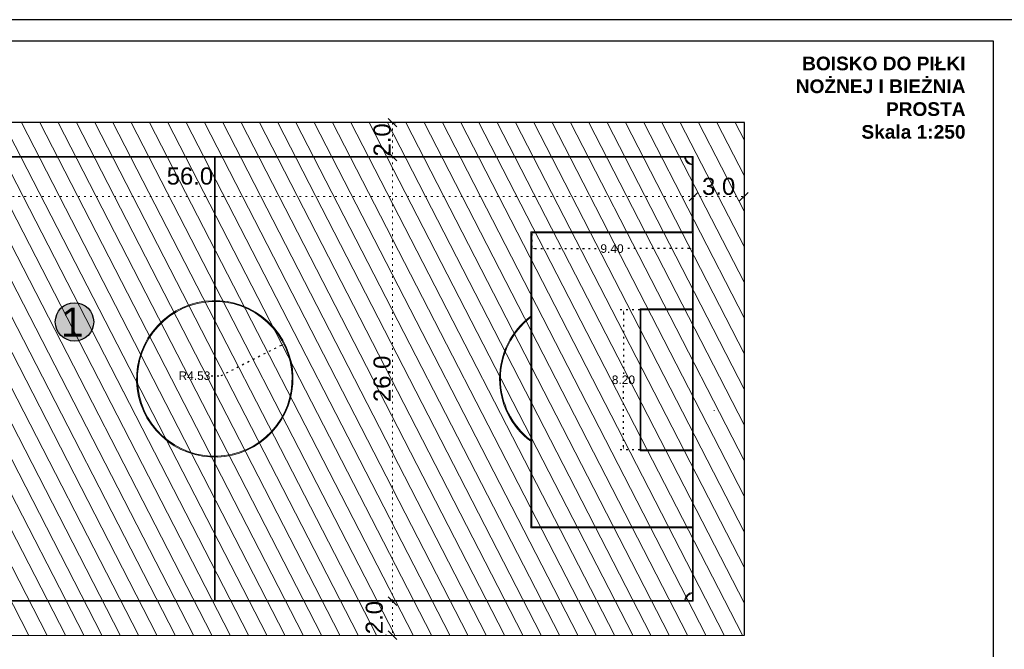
# Model space of a CAD drawing. Header units: millimetres. Extents: x 74583 to 75292, y 11361 to 11727.
# Tile 5 of 85: x 74781 to 74839, y 11690 to 11727. Entities that reach past the tile are written whole.
import ezdxf

# ---------------------------------------------------------------- set-up
doc = ezdxf.new("R2010")
doc.units = ezdxf.units.MM
doc.linetypes.add('1', pattern=[0])
doc.linetypes.add('DOT', pattern=[0.25, 0, -0.25])
for name, color, linetype in [('bieżnia', 7, 'Continuous'), ('boisko', 7, 'Continuous'), ('pzt tylko drogi', 7, 'Continuous')]:
    doc.layers.add(name, color=color, linetype=linetype)
doc.layers.add('pzt zielen', color=92, linetype='Continuous', lineweight=13)
doc.layers.add('wymiary', color=250, linetype='Continuous', lineweight=5)
doc.styles.add('Arial$001H0', font='arial.ttf')
doc.styles.add('Opisowy', font='ARIAL.TTF')
doc.styles.get("Standard").update_dxf_attribs({"font": 'ARIAL.TTF'})
doc.dimstyles.new('radom 500', dxfattribs={"dimscale": 0, "dimtxt": 1, "dimasz": 0.5, "dimexe": 0.1, "dimexo": 0.5, "dimgap": 0.09, "dimtad": 1, "dimdec": 1, "dimzin": 0, "dimdsep": 46, "dimtxsty": 'Opisowy', "dimblk": 'OBLIQUE', "dimcen": 0.09, "dimclrd": 256, "dimclre": 256, "dimclrt": 256, "dimadec": 0, "dimazin": 0, "dimtfac": 1, "dimtdec": 1, "dimtofl": 0, "dimtmove": 0, "dimatfit": 3, "dimfxl": 0.05, "dimtfillclr": 256, "dimtolj": 1, "dimtzin": 0, "dimlwd": 13, "dimlwe": 13, "dimarcsym": 0})
doc.dimstyles.get("Standard").update_dxf_attribs({"dimtxt": 0.5, "dimasz": 0.18, "dimexe": 0.18, "dimexo": 0.0625, "dimgap": 0.09, "dimtad": 0, "dimtih": 1, "dimtoh": 1, "dimzin": 0, "dimdsep": 46, "dimtxsty": 'Standard', "dimcen": 0.09, "dimadec": 0, "dimazin": 0, "dimtfac": 1, "dimtofl": 0, "dimtmove": 0, "dimatfit": 3, "dimfxl": 1, "dimtolj": 1, "dimtzin": 0, "dimarcsym": 0})

# ---------------------------------------------------------------- blocks, each defined once
blk = doc.blocks.new('*D517')
at = {"layer": 'Defpoints', "color": 0, "linetype": '1'}
for p in [(74796.939, 11708.265), (74792.896, 11706.233)]:
    blk.add_point(p, dxfattribs=at)
at = {"layer": 'wymiary', "color": 0, "linetype": 'DOT', "lineweight": -2}
for p in [(74796.778, 11708.184), (74792.684, 11706.412)]:
    blk.add_line(p, (74793.252, 11706.412), dxfattribs=at)
at = {"layer": 'wymiary', "color": 0, "linetype": '1'}
blk.add_solid([(74796.792, 11708.157), (74796.765, 11708.211), (74796.939, 11708.265)], dxfattribs=at)
at = {"layer": 'wymiary', "color": 0, "linetype": '1', "lineweight": 9, "insert": (74791.705, 11706.412), "char_height": 0.5, "attachment_point": 5}
blk.add_mtext('\\A1;R4.53', dxfattribs=at)
blk = doc.blocks.new('*D520')
at = {"layer": 'Defpoints', "color": 0, "linetype": '1'}
for p in [(74817.838, 11710.275), (74816.808, 11702.075), (74817.838, 11702.075)]:
    blk.add_point(p, dxfattribs=at)
at = {"layer": 'wymiary', "color": 0, "linetype": 'DOT', "lineweight": -2}
for p, q in [((74817.776, 11710.275), (74816.628, 11710.275)), ((74816.808, 11710.095), (74816.808, 11706.52)), ((74816.808, 11702.255), (74816.808, 11705.83)), ((74817.776, 11702.075), (74816.628, 11702.075))]:
    blk.add_line(p, q, dxfattribs=at)
at = {"layer": 'wymiary', "color": 0, "linetype": '1'}
for points in [[(74816.838, 11710.095), (74816.778, 11710.095), (74816.808, 11710.275)], [(74816.778, 11702.255), (74816.838, 11702.255), (74816.808, 11702.075)]]:
    blk.add_solid(points, dxfattribs=at)
at = {"layer": 'wymiary', "color": 0, "linetype": '1', "lineweight": 9, "insert": (74816.808, 11706.175), "char_height": 0.5, "attachment_point": 5}
blk.add_mtext('\\A1;8.20', dxfattribs=at)
blk = doc.blocks.new('*D524')
at = {"layer": 'Defpoints', "color": 0, "linetype": '1'}
for p in [(74811.443, 11714.775), (74820.843, 11714.775), (74820.843, 11713.85)]:
    blk.add_point(p, dxfattribs=at)
at = {"layer": 'wymiary', "color": 0, "linetype": 'DOT', "lineweight": -2}
for p, q in [((74811.443, 11714.712), (74811.443, 11713.67)), ((74820.843, 11714.712), (74820.843, 11713.67)), ((74811.623, 11713.85), (74815.404, 11713.85)), ((74820.663, 11713.85), (74816.881, 11713.85))]:
    blk.add_line(p, q, dxfattribs=at)
at = {"layer": 'wymiary', "color": 0, "linetype": '1'}
for points in [[(74811.623, 11713.88), (74811.623, 11713.82), (74811.443, 11713.85)], [(74820.663, 11713.82), (74820.663, 11713.88), (74820.843, 11713.85)]]:
    blk.add_solid(points, dxfattribs=at)
at = {"layer": 'wymiary', "color": 0, "linetype": '1', "lineweight": 9, "insert": (74816.143, 11713.85), "char_height": 0.5, "attachment_point": 5}
blk.add_mtext('\\A1;9.40', dxfattribs=at)
blk = doc.blocks.new('_Oblique')
at = {"color": 0, "lineweight": -2}
blk.add_line((-0.5, -0.5), (0.5, 0.5), dxfattribs=at)
blk = doc.blocks.new('*D530')
at = {"layer": 'Defpoints', "color": 0, "linetype": '1'}
for p in [(74820.906, 11717.237), (74764.947, 11716.949), (74820.906, 11716.889)]:
    blk.add_point(p, dxfattribs=at)
at = {"layer": 'wymiary', "linetype": 'DOT', "lineweight": 13}
for p, q in [((74764.947, 11716.889), (74820.906, 11716.889)), ((74764.947, 11716.449), (74764.947, 11716.789)), ((74820.906, 11716.737), (74820.906, 11716.789))]:
    blk.add_line(p, q, dxfattribs=at)
at = {"layer": 'wymiary', "linetype": 'ByBlock', "lineweight": 13, "xscale": 0.5, "yscale": 0.5, "zscale": 0.5, "rotation": 180}
blk.add_blockref('_Oblique', (74764.947, 11716.889), dxfattribs=at)
at = {"layer": 'wymiary', "linetype": 'ByBlock', "lineweight": 13, "xscale": 0.5, "yscale": 0.5, "zscale": 0.5}
blk.add_blockref('_Oblique', (74820.906, 11716.889), dxfattribs=at)
at = {"layer": 'wymiary', "linetype": '1', "lineweight": 9, "insert": (74791.44, 11718.09), "char_height": 1, "attachment_point": 5, "style": 'Opisowy'}
blk.add_mtext('\\A1;56.0', dxfattribs=at)
blk = doc.blocks.new('*D531')
at = {"layer": 'Defpoints', "color": 0, "linetype": '1'}
for p in [(74820.906, 11717.237), (74823.862, 11717.256), (74823.862, 11716.889)]:
    blk.add_point(p, dxfattribs=at)
at = {"layer": 'wymiary', "linetype": 'DOT', "lineweight": 13}
for p, q in [((74820.906, 11716.889), (74823.862, 11716.889)), ((74820.906, 11716.737), (74820.906, 11716.789)), ((74823.862, 11716.756), (74823.862, 11716.789))]:
    blk.add_line(p, q, dxfattribs=at)
at = {"layer": 'wymiary', "linetype": 'ByBlock', "lineweight": 13, "xscale": 0.5, "yscale": 0.5, "zscale": 0.5, "rotation": 180}
blk.add_blockref('_Oblique', (74820.906, 11716.889), dxfattribs=at)
at = {"layer": 'wymiary', "linetype": 'ByBlock', "lineweight": 13, "xscale": 0.5, "yscale": 0.5, "zscale": 0.5}
blk.add_blockref('_Oblique', (74823.862, 11716.889), dxfattribs=at)
at = {"layer": 'wymiary', "linetype": '1', "lineweight": 9, "insert": (74822.384, 11717.489), "char_height": 1, "attachment_point": 5, "style": 'Opisowy'}
blk.add_mtext('\\A1;3.0', dxfattribs=at)
blk = doc.blocks.new('*D532')
at = {"layer": 'Defpoints', "color": 0, "linetype": '1'}
for p in [(74802.986, 11721.216), (74802.986, 11719.236), (74803.292, 11719.236)]:
    blk.add_point(p, dxfattribs=at)
at = {"layer": 'wymiary', "linetype": 'DOT', "lineweight": 13}
for p, q in [((74803.292, 11721.216), (74803.292, 11719.236)), ((74803.486, 11721.216), (74803.392, 11721.216)), ((74803.486, 11719.236), (74803.392, 11719.236))]:
    blk.add_line(p, q, dxfattribs=at)
at = {"layer": 'wymiary', "linetype": 'ByBlock', "lineweight": 13, "xscale": 0.5, "yscale": 0.5, "zscale": 0.5}
for p, rotation in [((74803.292, 11721.216), 90), ((74803.292, 11719.236), 270)]:
    blk.add_blockref('_Oblique', p, dxfattribs=dict(at, rotation=rotation))
at = {"layer": 'wymiary', "linetype": '1', "lineweight": 9, "insert": (74802.692, 11720.206), "char_height": 1, "attachment_point": 5, "rotation": 90, "style": 'Opisowy'}
blk.add_mtext('\\A1;2.0', dxfattribs=at)
blk = doc.blocks.new('*D533')
at = {"layer": 'Defpoints', "color": 0, "linetype": '1'}
for p in [(74802.986, 11719.236), (74802.99, 11693.231), (74803.291, 11693.231)]:
    blk.add_point(p, dxfattribs=at)
at = {"layer": 'wymiary', "linetype": 'DOT', "lineweight": 13}
for p, q in [((74803.291, 11719.236), (74803.291, 11693.231)), ((74803.486, 11719.236), (74803.391, 11719.236)), ((74803.49, 11693.231), (74803.391, 11693.231))]:
    blk.add_line(p, q, dxfattribs=at)
at = {"layer": 'wymiary', "linetype": 'ByBlock', "lineweight": 13, "xscale": 0.5, "yscale": 0.5, "zscale": 0.5}
for p, rotation in [((74803.291, 11719.236), 90), ((74803.291, 11693.231), 270)]:
    blk.add_blockref('_Oblique', p, dxfattribs=dict(at, rotation=rotation))
at = {"layer": 'wymiary', "linetype": '1', "lineweight": 9, "insert": (74802.69, 11706.234), "char_height": 1, "attachment_point": 5, "rotation": 90, "style": 'Opisowy'}
blk.add_mtext('\\A1;26.0', dxfattribs=at)
blk = doc.blocks.new('*D534')
at = {"layer": 'Defpoints', "color": 0, "linetype": '1'}
for p in [(74802.99, 11693.231), (74803.291, 11691.238), (74803.361, 11691.238)]:
    blk.add_point(p, dxfattribs=at)
at = {"layer": 'wymiary', "linetype": 'DOT', "lineweight": 13}
for p, q in [((74803.291, 11693.231), (74803.291, 11691.238)), ((74803.49, 11693.231), (74803.391, 11693.231)), ((74802.861, 11691.238), (74803.191, 11691.238))]:
    blk.add_line(p, q, dxfattribs=at)
at = {"layer": 'wymiary', "linetype": 'ByBlock', "lineweight": 13, "xscale": 0.5, "yscale": 0.5, "zscale": 0.5}
for p, rotation in [((74803.291, 11693.231), 90), ((74803.291, 11691.238), 270)]:
    blk.add_blockref('_Oblique', p, dxfattribs=dict(at, rotation=rotation))
at = {"layer": 'wymiary', "linetype": '1', "lineweight": 9, "insert": (74802.233, 11692.268), "char_height": 1, "attachment_point": 5, "rotation": 90, "style": 'Opisowy'}
blk.add_mtext('\\A1;2.0', dxfattribs=at)

msp = doc.modelspace()

# ---------------------------------------------------------------- hatches: boundary and pattern name
at = {"linetype": 'Continuous', "lineweight": 9, "ltscale": 10, "transparency": 33554687}
h = msp.add_hatch(color=92, dxfattribs=at)
h.dxf.hatch_style = 1
h.set_gradient(color1=(255, 255, 0), color2=(255, 252, 47), centered=1, one_color=1, tint=0.594094, name='SPHERICAL')
edge = h.paths.add_edge_path()
edge.add_arc((74784.684, 11709.565), 1.123, 90, 450)
at = {"layer": 'pzt zielen', "lineweight": 5}
h = msp.add_hatch(dxfattribs=at)
h.set_pattern_fill('ANSI31', color=3, scale=0.3, angle=72.20305, style=0)
h.set_pattern_definition([(117.203045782, (5936919.0835, -7514883.5791), (-0.84714594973, -0.4354308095), [])])
h.paths.add_polyline_path([(74823.894, 11721.236), (74761.894, 11721.23), (74761.897, 11691.23), (74823.897, 11691.236)])

# ---------------------------------------------------------------- linework, layer by layer
at = {"color": 7}
for points in [[(74839.725, 11652.989), (74839.725, 11727.239), (74734.725, 11727.239), (74734.725, 11652.989)], [(74839.725, 11652.989), (74839.725, 11727.239), (74734.725, 11727.239), (74734.725, 11652.989)], [(74739.463, 11725.989), (74739.463, 11654.239), (74838.475, 11654.239), (74838.475, 11725.989)]]:
    msp.add_lwpolyline(points, close=True, dxfattribs=at)
at = {"color": 7, "lineweight": 9}
msp.add_lwpolyline([(74764.892, 11705.388), (74764.891, 11719.232), (74820.898, 11719.236), (74820.901, 11693.234), (74764.893, 11693.23), (74764.892, 11702.051)], dxfattribs=at)
at = {"lineweight": 30}
msp.add_circle((74784.684, 11709.565), 1.123, dxfattribs=at)
at = {"layer": 'bieżnia', "color": 7, "linetype": 'Continuous', "lineweight": 9}
for points in [[(74820.841, 11718.744, -0.356682), (74820.394, 11719.191)], [(74820.841, 11718.794, -0.34982), (74820.444, 11719.191)]]:
    msp.add_lwpolyline(points, format="xyb", dxfattribs=at)
at = {"layer": 'boisko', "color": 7, "linetype": 'Continuous', "lineweight": 9}
for points in [[(74820.841, 11719.191), (74764.941, 11719.175)], [(74792.873, 11719.233), (74792.876, 11693.233)], [(74792.923, 11719.233), (74792.926, 11693.233)], [(74820.841, 11719.191), (74820.842, 11714.825)], [(74820.843, 11714.775), (74820.845, 11710.325)], [(74822.116, 11704.356), (74822.116, 11704.411)], [(74820.845, 11702.025), (74820.847, 11697.575)], [(74820.848, 11697.525), (74820.851, 11693.291)], [(74764.951, 11693.275), (74820.851, 11693.291)]]:
    msp.add_lwpolyline(points, dxfattribs=at)
for points in [[(74795.92, 11702.8, -1), (74789.871, 11709.666, -1)], [(74795.887, 11702.838, -1), (74789.904, 11709.628, -1)]]:
    msp.add_lwpolyline(points, format="xyb", close=True, dxfattribs=at)
for points in [[(74811.39, 11702.582, -0.499146), (74811.388, 11709.895)], [(74811.39, 11702.645, -0.49395), (74811.388, 11709.832)], [(74820.403, 11693.291, -0.356682), (74820.85, 11693.739)], [(74820.453, 11693.291, -0.34982), (74820.85, 11693.689)]]:
    msp.add_lwpolyline(points, format="xyb", dxfattribs=at)
at = {"layer": 'pzt tylko drogi', "color": 7, "lineweight": 30, "ltscale": 8}
msp.add_lwpolyline([(74761.894, 11721.23), (74761.897, 11691.23), (74823.897, 11691.236), (74823.894, 11721.236)], close=True, dxfattribs=at)
at = {"layer": 'wymiary', "color": 0, "linetype": '1', "lineweight": 9}
for points in [[(74820.842, 11714.825), (74811.393, 11714.825), (74811.393, 11697.525), (74820.848, 11697.525)], [(74820.843, 11714.775), (74820.843, 11714.775), (74811.443, 11714.775), (74811.443, 11697.575), (74820.847, 11697.575)], [(74820.845, 11710.325), (74817.788, 11710.325), (74817.788, 11702.025), (74820.845, 11702.025)]]:
    msp.add_lwpolyline(points, dxfattribs=at)
msp.add_lwpolyline([(74820.844, 11710.275), (74817.838, 11710.275), (74817.838, 11702.075), (74820.844, 11702.075)], close=True, dxfattribs=at)

# ---------------------------------------------------------------- texts
at = {"color": 7, "style": 'Arial$001H0'}
msp.add_text('1', height=1.7, dxfattribs=at).set_placement((74783.893, 11708.697))
at = {"layer": 'wymiary', "color": 0, "linetype": '1', "lineweight": 9, "insert": (74822.484, 11725.079), "char_height": 0.8, "width": 14.34562, "attachment_point": 1}
msp.add_mtext('\\pxqr;{\\fArial|b1|i0|c238|p34;BOISKO DO PIŁKI NOŻNEJ I BIEŻNIA PROSTA\\PSkala 1:250}', dxfattribs=at)

# ---------------------------------------------------------------- dimensions: what is measured, and where the dimension line sits
at = {"layer": 'wymiary', "color": 0, "linetype": '1', "lineweight": 9}
for base, p1, p2, override, picture, middle in [((74803.292, 11719.236), (74802.986, 11721.216), (74802.986, 11719.236), {"dimscale": 1}, '*D532', (74803.292, 11720.206)), ((74803.291, 11691.238), (74802.99, 11693.231), (74803.361, 11691.238), {"dimscale": 1, "dimtmove": 1}, '*D534', (74802.833, 11692.268))]:
    dim = msp.add_linear_dim(base=base, p1=p1, p2=p2, angle=90, dimstyle='radom 500', override=override, dxfattribs=at)
    dim.commit()
    dim.dimension.update_dxf_attribs({"geometry": picture, "text_midpoint": middle, "dimtype": 160})
dim = msp.add_linear_dim(base=(74803.291, 11693.231), p1=(74802.986, 11719.236), p2=(74802.99, 11693.231), angle=90, dimstyle='radom 500', override={"dimscale": 1, "dimtmove": 1}, dxfattribs=at)
dim.commit()
dim.dimension.update_dxf_attribs({"geometry": '*D533', "text_midpoint": (74802.69, 11706.234)})
dim = msp.add_linear_dim(base=(74820.906, 11716.889), p1=(74764.947, 11716.949), p2=(74820.906, 11717.237), dimstyle='radom 500', override={"dimscale": 1, "dimtmove": 1}, dxfattribs=at)
dim.commit()
dim.dimension.update_dxf_attribs({"geometry": '*D530', "text_midpoint": (74791.44, 11717.489), "dimtype": 160})
dim = msp.add_linear_dim(base=(74823.862, 11716.889), p1=(74820.906, 11717.237), p2=(74823.862, 11717.256), dimstyle='radom 500', override={"dimscale": 1, "dimtmove": 1}, dxfattribs=at)
dim.commit()
dim.dimension.update_dxf_attribs({"geometry": '*D531', "text_midpoint": (74822.384, 11717.489)})
dim = msp.add_linear_dim(base=(74820.843, 11713.85), p1=(74811.443, 11714.775), p2=(74820.843, 11714.775), dimstyle='Standard', dxfattribs=at)
dim.commit()
dim.dimension.update_dxf_attribs({"geometry": '*D524', "text_midpoint": (74816.143, 11713.85), "dimtype": 160})
dim = msp.add_linear_dim(base=(74816.808, 11702.075), p1=(74817.838, 11710.275), p2=(74817.838, 11702.075), angle=90, dimstyle='Standard', dxfattribs=at)
dim.commit()
dim.dimension.update_dxf_attribs({"geometry": '*D520', "text_midpoint": (74816.808, 11706.175), "dimtype": 160})
dim = msp.add_radius_dim(center=(74792.8958, 11706.233), mpoint=(74796.939, 11708.2648), dimstyle='Standard', dxfattribs=at)
dim.commit()
dim.dimension.update_dxf_attribs({"geometry": '*D517', "text_midpoint": (74791.7055, 11706.4119), "dimtype": 164})

doc.saveas('drawing.dxf')
